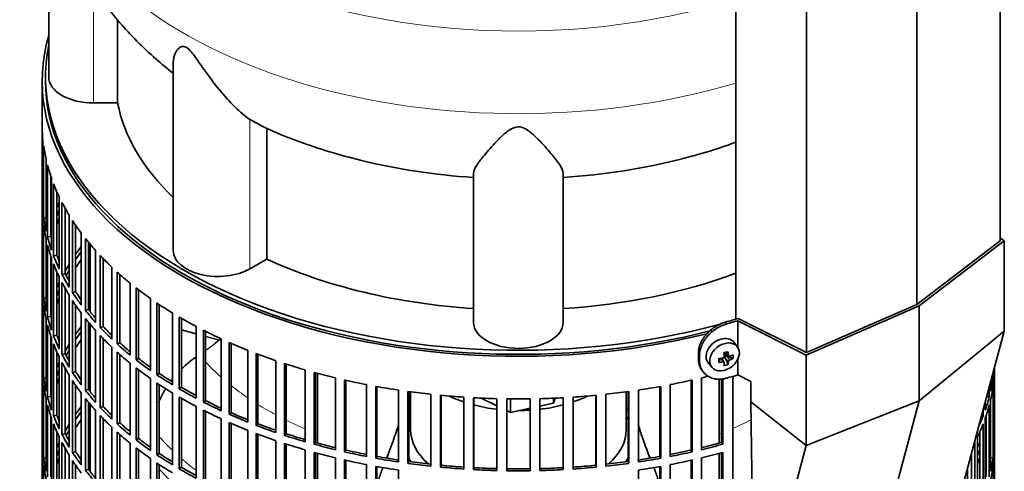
# Model space of a CAD drawing. Header units: millimetres. Extents: x 418 to 1310, y -1666 to 1543.
# Tile 6 of 26: x 1011 to 1307, y -1390 to -1254. Entities that reach past the tile are written whole.
import ezdxf

# ---------------------------------------------------------------- set-up
doc = ezdxf.new("R2010")
doc.units = ezdxf.units.MM
for name, color, linetype in [('M5X8_UNI7687', 7, 'Continuous'), ('MID_344-3', 7, 'Continuous'), ('VSI184-254_GIUNT', 7, 'Continuous'), ('VSI344-454_FILTR', 7, 'Continuous'), ('VSI344-454_SUPPO', 7, 'Continuous'), ('VSI344-454_TERMI', 7, 'Continuous'), ('VSI344_DIFFUSORE', 7, 'Continuous')]:
    doc.layers.add(name, color=color, linetype=linetype)

# ---------------------------------------------------------------- blocks, each defined once
blk = doc.blocks.new('SE4')
at = {"layer": 'M5X8_UNI7687', "color": 7, "linetype": 'Continuous', "lineweight": 35}
for p, q in [((1226.83, -1352.29), (1225.83, -1350.94)), ((1221.23, -1356.95), (1221.58, -1355.77)), ((1222.76, -1356.94), (1222.06, -1355.69)), ((1223.02, -1354), (1224.19, -1355)), ((1223.97, -1357.56), (1223.07, -1355.59)), ((1223.1, -1354.07), (1223.1, -1354.95)), ((1225.46, -1355.81), (1223.52, -1355.06)), ((1218.05, -1357.22), (1219.16, -1358.48))]:
    blk.add_line(p, q, dxfattribs=at)
at = {"layer": 'M5X8_UNI7687', "color": 4, "linetype": 'Continuous', "lineweight": 9}
for p, q in [((1222.34, -1356.8), (1221.75, -1355.75)), ((1224.08, -1356.74), (1223.07, -1355.59)), ((1223.15, -1353.97), (1224.08, -1354.76)), ((1223.52, -1355.06), (1224.53, -1356.21))]:
    blk.add_line(p, q, dxfattribs=at)
at = {"layer": 'M5X8_UNI7687', "color": 7, "linetype": 'Continuous', "lineweight": 35}
for centre, major_axis, ratio, start_param, end_param in [((1221.87, -1353.99), (3.89, 3.14), 0.739997, 0, 3.172175), ((1221.87, -1353.99), (3.89, 3.14), 0.739997, 6.252603, 6.283185), ((1219.25, -1350.88), (9.99, 0.43), 0.510658, -1.393505, -1.278945), ((1220.18, -1354.4), (8.97, 2.29), 0.035701, -1.293098, -1.143406), ((1219.39, -1350.71), (2.06, -9.79), 0.279258, 1.046834, 1.161394), ((1223.33, -1355.24), (0.391, 0.312), 0.744948, 1.56038, 2.087178), ((1223.52, -1355.47), (-0.449, 0.845), 0.482969, 0.934611, 1.452812), ((1223.52, -1355.47), (-0.837, 0.408), 0.40333, 4.914112, 5.432313), ((1219.11, -1350.79), (3.16, -9.49), 0.408248, 1.007206, 1.121766), ((1219.25, -1350.88), (9.99, 0.43), 0.510658, -1.036687, -0.922127), ((1217.4, -1352.65), (6.65, -6.44), 0.71261, 0.529363, 0.679055), ((1222.96, -1351.15), (-1.01, -9.2), 0.152739, -1.021742, -0.87205), ((1219.25, -1350.62), (9.99, -0.48), 0.639648, -1.340934, -1.226375), ((1219.39, -1350.71), (2.06, -9.79), 0.279258, 0.690017, 0.804576), ((1220.18, -1349.4), (7.61, -5.28), 0.901051, 5.557555, 5.707247), ((1219.11, -1350.79), (3.16, -9.49), 0.408248, 0.650389, 0.764948), ((1219.25, -1350.62), (9.99, -0.48), 0.639648, -0.984117, -0.869557)]:
    blk.add_ellipse(centre, major_axis=major_axis, ratio=ratio, start_param=start_param, end_param=end_param, dxfattribs=at)
blk.add_ellipse((1222.92, -1355.3), major_axis=(-3.84, -3.1), ratio=0.739997, dxfattribs=at)
for points in [[(1222.34, -1355.64), (1222.35, -1355.64), (1222.39, -1355.63), (1222.43, -1355.61), (1222.47, -1355.59), (1222.52, -1355.57), (1222.56, -1355.55), (1222.59, -1355.52), (1222.63, -1355.48), (1222.67, -1355.45), (1222.7, -1355.41), (1222.72, -1355.37), (1222.74, -1355.33), (1222.76, -1355.28), (1222.77, -1355.24), (1222.78, -1355.2), (1222.79, -1355.16), (1222.79, -1355.13), (1222.79, -1355.11)], [(1224.08, -1354.76), (1224.08, -1354.78), (1224.08, -1354.81), (1224.09, -1354.85), (1224.1, -1354.89), (1224.12, -1354.92), (1224.14, -1354.95), (1224.16, -1354.98), (1224.19, -1355.01), (1224.22, -1355.03), (1224.25, -1355.05), (1224.29, -1355.06), (1224.33, -1355.07), (1224.36, -1355.07), (1224.4, -1355.07), (1224.44, -1355.07), (1224.48, -1355.06), (1224.51, -1355.05), (1224.53, -1355.05)], [(1222.79, -1357.08), (1222.79, -1357.07), (1222.79, -1357.05), (1222.78, -1357.01), (1222.77, -1356.98), (1222.76, -1356.95), (1222.74, -1356.92), (1222.72, -1356.89), (1222.7, -1356.87), (1222.67, -1356.85), (1222.63, -1356.83), (1222.59, -1356.81), (1222.56, -1356.8), (1222.52, -1356.79), (1222.47, -1356.79), (1222.43, -1356.79), (1222.39, -1356.79), (1222.35, -1356.8), (1222.34, -1356.8)], [(1224.53, -1356.21), (1224.51, -1356.21), (1224.48, -1356.23), (1224.44, -1356.25), (1224.4, -1356.27), (1224.36, -1356.3), (1224.33, -1356.32), (1224.29, -1356.36), (1224.25, -1356.39), (1224.22, -1356.43), (1224.19, -1356.47), (1224.16, -1356.51), (1224.14, -1356.54), (1224.12, -1356.58), (1224.1, -1356.62), (1224.09, -1356.66), (1224.08, -1356.7), (1224.08, -1356.72), (1224.08, -1356.74)]]:
    blk.add_open_spline(points, degree=3, dxfattribs=at)
at = {"layer": 'MID_344-3', "color": 7, "linetype": 'Continuous', "lineweight": 35}
for p, q in [((1305.93, -1320.33), (1305.93, -780.77)), ((1280.86, -1339.53), (1280.86, -799.73)), ((1226.32, -804.05), (1226.32, -1343.92)), ((1247.61, -1354), (1247.61, -814.2))]:
    blk.add_line(p, q, dxfattribs=at)
at = {"layer": 'VSI184-254_GIUNT', "color": 7, "linetype": 'Continuous', "lineweight": 35}
for p, q in [((1128.3, -1365.81), (1128.3, -1377.17)), ((1193.3, -1377.17), (1193.3, -1365.81))]:
    blk.add_line(p, q, dxfattribs=at)
for centre, major_axis, start_param, end_param in [((1160.8, -1352.68), (-32.5, 0), 0.875493, 1.038932), ((1160.8, -1352.68), (-32.5, 0), -4.180525, -4.017085), ((1160.8, -1352.68), (-32.5, 0), 1.14425, 1.369498), ((1160.8, -1352.68), (-32.5, 0), 1.772095, 1.997343), ((1160.8, -1380), (34.5, 0), -3.483762, -3.431632), ((1160.8, -1352.68), (-32.5, 0), 1.577864, 1.67924), ((1160.8, -1380), (34.5, 0), 0.29004, 0.342169), ((1160.8, -1377.17), (-32.5, 0), 0, 0.584062), ((1160.8, -1377.17), (-32.5, 0), 2.557531, 3.141593), ((1160.8, -1380), (34.5, 0), 3.431632, 3.493649), ((1160.8, -1380), (34.5, 0), -0.352057, -0.29004)]:
    blk.add_ellipse(centre, major_axis=major_axis, ratio=0.57735, start_param=start_param, end_param=end_param, dxfattribs=at)
at = {"layer": 'VSI344-454_FILTR', "color": 7, "linetype": 'Continuous', "lineweight": 35}
for p, q in [((1017.3, -1272.25), (1017.3, -1512.3)), ((1017.31, -1307.61), (1017.31, -1285.97)), ((1017.55, -1311.67), (1017.55, -1290.03)), ((1017.76, -1313.39), (1017.76, -1291.75)), ((1018.5, -1317.43), (1018.5, -1295.79)), ((1018.91, -1319.13), (1018.91, -1297.5)), ((1019.9, -1319.03), (1019.9, -1300.8)), ((1020.13, -1323.13), (1020.13, -1301.5)), ((1020.75, -1324.82), (1020.75, -1303.18)), ((1017.55, -1307.61), (1017.31, -1307.61)), ((1021.72, -1324.68), (1021.72, -1305.53)), ((1022.45, -1328.76), (1022.45, -1307.12)), ((1017.31, -1331.7), (1017.31, -1310.06)), ((1023.28, -1330.41), (1023.28, -1308.78)), ((1024.23, -1330.23), (1024.23, -1310.55)), ((1017.55, -1335.76), (1017.55, -1314.12)), ((1018.5, -1313.34), (1017.76, -1313.39)), ((1025.45, -1334.28), (1025.45, -1312.64)), ((1026.47, -1335.89), (1026.47, -1314.26)), ((1017.76, -1337.47), (1017.76, -1315.84)), ((1027.4, -1335.68), (1027.4, -1315.64)), ((1018.5, -1341.51), (1018.5, -1319.88)), ((1019.9, -1319.03), (1018.91, -1319.13)), ((1029.11, -1339.66), (1029.11, -1318.02)), ((1030.32, -1341.23), (1030.32, -1319.6)), ((1018.91, -1343.22), (1018.91, -1321.58)), ((1031.22, -1340.98), (1031.22, -1320.71)), ((1019.9, -1343.12), (1019.9, -1324.89)), ((1020.13, -1347.22), (1020.13, -1325.58)), ((1021.72, -1324.68), (1020.75, -1324.82)), ((1033.4, -1344.88), (1033.4, -1323.25)), ((1034.8, -1346.4), (1034.8, -1324.77)), ((1035.67, -1346.12), (1035.67, -1325.67)), ((1020.75, -1348.9), (1020.75, -1327.27)), ((1038.32, -1349.92), (1038.32, -1328.28)), ((1017.55, -1331.69), (1017.31, -1331.7)), ((1021.72, -1348.76), (1021.72, -1329.61)), ((1022.45, -1352.84), (1022.45, -1331.21)), ((1024.23, -1330.23), (1023.28, -1330.41)), ((1039.9, -1351.38), (1039.9, -1329.74)), ((1040.73, -1351.06), (1040.73, -1330.48)), ((1017.31, -1355.78), (1017.31, -1334.15)), ((1023.28, -1354.5), (1023.28, -1332.86)), ((1024.23, -1354.32), (1024.23, -1334.63)), ((1043.84, -1354.75), (1043.84, -1333.11)), ((1045.59, -1356.14), (1045.59, -1334.5)), ((1018.5, -1337.43), (1017.76, -1337.47)), ((1025.45, -1358.36), (1025.45, -1336.73)), ((1027.4, -1335.68), (1026.47, -1335.89)), ((1046.38, -1355.79), (1046.38, -1335.11)), ((1049.92, -1359.34), (1049.92, -1337.71)), ((1017.55, -1359.84), (1017.55, -1338.21)), ((1017.76, -1361.56), (1017.76, -1339.92)), ((1026.47, -1359.98), (1026.47, -1338.34)), ((1027.4, -1359.76), (1027.4, -1339.73)), ((1051.84, -1360.66), (1051.84, -1339.02)), ((1052.58, -1360.28), (1052.58, -1339.52)), ((1019.9, -1343.12), (1018.91, -1343.22)), ((1029.11, -1363.75), (1029.11, -1342.11)), ((1031.22, -1340.98), (1030.32, -1341.23)), ((1030.32, -1365.32), (1030.32, -1343.68)), ((1056.54, -1363.68), (1056.54, -1342.04)), ((1058.62, -1364.92), (1058.62, -1343.28)), ((1059.31, -1364.5), (1059.31, -1343.69)), ((1018.5, -1365.6), (1018.5, -1343.96)), ((1018.91, -1367.31), (1018.91, -1345.67)), ((1031.22, -1365.07), (1031.22, -1344.79)), ((1035.67, -1346.12), (1034.8, -1346.4)), ((1063.68, -1367.74), (1063.68, -1346.1)), ((1019.9, -1367.21), (1019.9, -1348.98)), ((1020.13, -1371.31), (1020.13, -1349.67)), ((1021.72, -1348.76), (1020.75, -1348.9)), ((1033.4, -1368.97), (1033.4, -1347.33)), ((1034.8, -1370.49), (1034.8, -1348.85)), ((1035.67, -1370.2), (1035.67, -1349.76)), ((1065.89, -1368.89), (1065.89, -1347.26)), ((1066.54, -1368.45), (1066.54, -1347.58)), ((1071.28, -1371.5), (1071.28, -1349.87)), ((1217.57, -1348.34), (1217.57, -1348.34)), ((1020.75, -1372.99), (1020.75, -1351.35)), ((1038.32, -1374.01), (1038.32, -1352.37)), ((1040.73, -1351.06), (1039.9, -1351.38)), ((1073.63, -1372.56), (1073.63, -1350.93)), ((1074.22, -1372.1), (1074.22, -1351.18)), ((1017.55, -1355.78), (1017.31, -1355.78)), ((1021.72, -1372.85), (1021.72, -1353.7)), ((1022.45, -1376.93), (1022.45, -1355.29)), ((1024.23, -1354.32), (1023.28, -1354.5)), ((1039.9, -1375.47), (1039.9, -1353.83)), ((1040.73, -1375.15), (1040.73, -1354.57)), ((1046.38, -1355.79), (1045.59, -1356.14)), ((1079.32, -1374.95), (1079.32, -1353.31)), ((1081.8, -1375.91), (1081.8, -1354.28)), ((1082.33, -1375.42), (1082.33, -1354.48)), ((1017.31, -1379.87), (1017.31, -1358.23)), ((1023.28, -1378.59), (1023.28, -1356.95)), ((1024.23, -1378.41), (1024.23, -1358.72)), ((1043.84, -1378.84), (1043.84, -1357.2)), ((1045.59, -1380.23), (1045.59, -1358.59)), ((1087.76, -1378.07), (1087.76, -1356.43)), ((1090.34, -1378.93), (1090.34, -1357.29)), ((1090.81, -1378.42), (1090.81, -1357.44)), ((1304.29, -1379.87), (1304.29, -1358.49)), ((1304.3, -1504.95), (1304.3, -1358.46)), ((1018.5, -1361.52), (1017.76, -1361.56)), ((1025.45, -1382.45), (1025.45, -1360.81)), ((1027.4, -1359.76), (1026.47, -1359.98)), ((1046.38, -1379.87), (1046.38, -1359.2)), ((1052.58, -1360.28), (1051.84, -1360.66)), ((1096.56, -1380.83), (1096.56, -1359.2)), ((1099.24, -1381.59), (1099.24, -1359.95)), ((1099.64, -1381.06), (1099.64, -1360.06)), ((1105.66, -1383.24), (1105.66, -1361.6)), ((1215.94, -1383.24), (1215.94, -1361.6)), ((1303.47, -1361.54), (1303.84, -1361.56)), ((1303.84, -1361.56), (1303.84, -1360.18)), ((1304.05, -1359.84), (1304.05, -1359.4)), ((1017.55, -1383.93), (1017.55, -1362.29)), ((1017.76, -1385.65), (1017.76, -1364.01)), ((1026.47, -1384.07), (1026.47, -1362.43)), ((1027.4, -1383.85), (1027.4, -1363.82)), ((1049.92, -1383.43), (1049.92, -1361.79)), ((1051.84, -1384.75), (1051.84, -1363.11)), ((1052.58, -1384.36), (1052.58, -1363.61)), ((1059.31, -1364.5), (1058.62, -1364.92)), ((1108.43, -1383.89), (1108.43, -1362.25)), ((1108.77, -1383.34), (1108.77, -1362.33)), ((1115.04, -1385.27), (1115.04, -1363.64)), ((1117.88, -1385.81), (1117.88, -1364.17)), ((1118.15, -1385.25), (1118.15, -1364.22)), ((1203.45, -1385.25), (1203.45, -1364.22)), ((1203.72, -1385.81), (1203.72, -1364.17)), ((1206.56, -1385.27), (1206.56, -1363.64)), ((1212.83, -1383.34), (1212.83, -1362.33)), ((1213.17, -1383.89), (1213.17, -1362.25)), ((1221.96, -1381.06), (1221.96, -1361.83)), ((1222.36, -1381.59), (1222.36, -1361.79)), ((1225.39, -1583.84), (1225.39, -1362.57)), ((1302.69, -1367.31), (1302.69, -1364.47)), ((1303.1, -1365.6), (1303.1, -1362.92)), ((1303.84, -1385.65), (1303.84, -1364.01)), ((1304.05, -1383.93), (1304.05, -1362.29)), ((1019.9, -1367.21), (1018.91, -1367.31)), ((1029.11, -1387.83), (1029.11, -1366.2)), ((1031.22, -1365.07), (1030.32, -1365.32)), ((1056.54, -1387.77), (1056.54, -1366.13)), ((1058.62, -1389.01), (1058.62, -1367.37)), ((1124.64, -1386.93), (1124.64, -1365.29)), ((1127.53, -1387.34), (1127.53, -1365.71)), ((1127.74, -1386.78), (1127.74, -1365.73)), ((1134.41, -1388.19), (1134.41, -1366.55)), ((1137.35, -1388.49), (1137.35, -1366.85)), ((1137.49, -1387.91), (1137.49, -1366.86)), ((1144.32, -1389.05), (1144.32, -1367.41)), ((1147.28, -1389.23), (1147.28, -1367.59)), ((1147.35, -1388.66), (1147.35, -1367.6)), ((1174.25, -1388.66), (1174.25, -1367.6)), ((1174.32, -1389.23), (1174.32, -1367.59)), ((1177.28, -1389.05), (1177.28, -1367.41)), ((1184.11, -1387.91), (1184.11, -1366.86)), ((1184.25, -1388.49), (1184.25, -1366.85)), ((1187.19, -1388.19), (1187.19, -1366.55)), ((1193.86, -1386.78), (1193.86, -1365.73)), ((1194.07, -1387.34), (1194.07, -1365.71)), ((1196.96, -1386.93), (1196.96, -1365.29)), ((1301.95, -1367.23), (1302.69, -1367.31)), ((1018.5, -1389.69), (1018.5, -1368.05)), ((1018.91, -1391.39), (1018.91, -1369.76)), ((1030.32, -1389.41), (1030.32, -1367.77)), ((1031.22, -1389.15), (1031.22, -1368.88)), ((1035.67, -1370.2), (1034.8, -1370.49)), ((1059.31, -1388.59), (1059.31, -1367.77)), ((1063.68, -1391.83), (1063.68, -1370.19)), ((1066.54, -1368.45), (1065.89, -1368.89)), ((1154.3, -1389.51), (1154.3, -1367.88)), ((1157.28, -1389.57), (1157.28, -1367.94)), ((1164.32, -1389.57), (1164.32, -1367.94)), ((1167.3, -1389.51), (1167.3, -1367.88)), ((1301.47, -1371.31), (1301.47, -1369.03)), ((1302.69, -1391.39), (1302.69, -1369.76)), ((1303.1, -1389.69), (1303.1, -1368.05)), ((1019.9, -1391.29), (1019.9, -1373.06)), ((1021.72, -1372.85), (1020.75, -1372.99)), ((1033.4, -1393.06), (1033.4, -1371.42)), ((1034.8, -1394.58), (1034.8, -1372.94)), ((1065.89, -1392.98), (1065.89, -1371.34)), ((1066.54, -1392.54), (1066.54, -1371.67)), ((1074.22, -1372.1), (1073.63, -1372.56)), ((1300.42, -1372.93), (1300.85, -1372.99)), ((1300.85, -1372.99), (1300.85, -1371.35)), ((1301.7, -1391.29), (1301.7, -1373.06)), ((1020.13, -1395.39), (1020.13, -1373.76)), ((1020.75, -1397.08), (1020.75, -1375.44)), ((1035.67, -1394.29), (1035.67, -1373.84)), ((1038.32, -1398.09), (1038.32, -1376.46)), ((1040.73, -1375.15), (1039.9, -1375.47)), ((1071.28, -1395.59), (1071.28, -1373.95)), ((1073.63, -1396.65), (1073.63, -1375.01)), ((1074.22, -1396.18), (1074.22, -1375.27)), ((1082.33, -1375.42), (1081.8, -1375.91)), ((1300.85, -1397.08), (1300.85, -1375.44)), ((1301.47, -1395.39), (1301.47, -1373.75)), ((1021.72, -1396.94), (1021.72, -1377.79)), ((1022.45, -1401.02), (1022.45, -1379.38)), ((1024.23, -1378.41), (1023.28, -1378.59)), ((1039.9, -1399.55), (1039.9, -1377.92)), ((1040.73, -1399.23), (1040.73, -1378.66)), ((1079.32, -1399.04), (1079.32, -1377.4)), ((1081.8, -1400), (1081.8, -1378.36)), ((1082.33, -1399.51), (1082.33, -1378.56)), ((1090.81, -1378.42), (1090.34, -1378.93)), ((1299.14, -1401.02), (1299.14, -1379.38)), ((1299.88, -1396.94), (1299.88, -1377.79)), ((1017.55, -1379.87), (1017.31, -1379.87)), ((1017.31, -1403.96), (1017.31, -1382.32)), ((1023.28, -1402.67), (1023.28, -1381.04)), ((1043.84, -1402.92), (1043.84, -1381.28)), ((1046.38, -1379.87), (1045.59, -1380.23)), ((1087.76, -1402.15), (1087.76, -1380.52)), ((1090.34, -1403.01), (1090.34, -1381.38)), ((1090.81, -1402.5), (1090.81, -1381.53)), ((1099.64, -1381.06), (1099.24, -1381.59)), ((1221.96, -1381.06), (1222.36, -1381.59)), ((1298.32, -1402.67), (1298.32, -1381.04)), ((1304.05, -1379.87), (1304.29, -1379.87)), ((1304.29, -1403.96), (1304.29, -1382.32)), ((1024.23, -1402.49), (1024.23, -1382.81)), ((1025.45, -1406.54), (1025.45, -1384.9)), ((1027.4, -1383.85), (1026.47, -1384.07)), ((1045.59, -1404.32), (1045.59, -1382.68)), ((1046.38, -1403.96), (1046.38, -1383.29)), ((1052.58, -1384.36), (1051.84, -1384.75)), ((1096.56, -1404.92), (1096.56, -1383.28)), ((1099.24, -1405.68), (1099.24, -1384.04)), ((1099.64, -1405.15), (1099.64, -1384.15)), ((1108.77, -1383.34), (1108.43, -1383.89)), ((1118.15, -1385.25), (1117.88, -1385.81)), ((1203.45, -1385.25), (1203.72, -1385.81)), ((1212.83, -1383.34), (1213.17, -1383.89)), ((1221.96, -1405.15), (1221.96, -1384.15)), ((1222.36, -1405.68), (1222.36, -1384.04)), ((1297.37, -1402.49), (1297.37, -1384.32)), ((1017.55, -1408.02), (1017.55, -1386.38)), ((1018.5, -1385.6), (1017.76, -1385.65)), ((1017.76, -1409.73), (1017.76, -1388.1)), ((1026.47, -1408.15), (1026.47, -1386.52)), ((1027.4, -1407.94), (1027.4, -1387.9)), ((1049.92, -1407.52), (1049.92, -1385.88)), ((1051.84, -1408.83), (1051.84, -1387.2)), ((1052.58, -1408.45), (1052.58, -1387.69)), ((1105.66, -1407.33), (1105.66, -1385.69)), ((1108.43, -1407.97), (1108.43, -1386.33)), ((1108.77, -1407.43), (1108.77, -1386.41)), ((1115.04, -1409.36), (1115.04, -1387.72)), ((1117.88, -1409.89), (1117.88, -1388.26)), ((1118.15, -1409.34), (1118.15, -1388.31)), ((1127.74, -1386.78), (1127.53, -1387.34)), ((1137.49, -1387.91), (1137.35, -1388.49)), ((1184.11, -1387.91), (1184.25, -1388.49)), ((1193.86, -1386.78), (1194.07, -1387.34)), ((1203.45, -1409.34), (1203.45, -1388.31)), ((1203.72, -1409.89), (1203.72, -1388.26)), ((1206.56, -1409.36), (1206.56, -1387.72)), ((1212.83, -1407.43), (1212.83, -1386.41)), ((1213.17, -1407.97), (1213.17, -1386.33)), ((1215.94, -1407.33), (1215.94, -1385.69)), ((1303.1, -1385.6), (1303.84, -1385.65)), ((1303.84, -1409.74), (1303.84, -1388.1)), ((1304.05, -1408.02), (1304.05, -1386.38)), ((1031.22, -1389.15), (1030.32, -1389.41)), ((1059.31, -1388.59), (1058.62, -1389.01)), ((1124.64, -1411.01), (1124.64, -1389.38)), ((1147.35, -1388.66), (1147.28, -1389.23)), ((1174.25, -1388.66), (1174.32, -1389.23)), ((1196.96, -1411.01), (1196.96, -1389.38)), ((1296.15, -1406.54), (1296.15, -1388.88))]:
    blk.add_line(p, q, dxfattribs=at)
for centre, radius, start, end in [((1160.8, -1119.46), 248.5, 269.189, 270.811), ((1160.8, -1142.26), 246.77, 269.1833, 270.8167), ((1160.8, -1141.1), 248.5, 269.189, 270.811)]:
    blk.add_arc(centre, radius, start, end, dxfattribs=at)
for centre, major_axis, start_param, end_param in [((1160.8, -1272.25), (143.5, 0), 2.974441, 5.123237), ((1160.8, -1272.25), (142.5, 0), 3.141593, 5.133526), ((1160.8, -1285.11), (-143.5, 0), 0.010392, 0.059421), ((1160.8, -1285.11), (-143.5, 0), 0.080205, 0.129234), ((1160.8, -1285.11), (-143.5, 0), 0.150018, 0.199048), ((1160.8, -1285.11), (-143.5, 0), 0.219831, 0.268861), ((1160.8, -1306.75), (-143.5, 0), 0.010392, 0.059421), ((1160.8, -1309.2), (-143.5, 0), 0.010392, 0.059421), ((1160.8, -1330.84), (-143.5, 0), -0.268861, -0.248955), ((1160.8, -1330.84), (-142.5, 0), -0.242088, -0.219659), ((1160.8, -1285.11), (-143.5, 0), 0.289645, 0.338674), ((1160.8, -1306.75), (-143.5, 0), 0.080205, 0.129234), ((1160.8, -1333.29), (-142.5, 0), -0.242088, -0.219659), ((1160.8, -1285.11), (-143.5, 0), 0.359458, 0.408487), ((1160.8, -1309.2), (-143.5, 0), 0.080205, 0.129234), ((1160.8, -1330.84), (-143.5, 0), -0.199048, -0.190533), ((1160.8, -1306.75), (-143.5, 0), 0.150018, 0.199048), ((1160.8, -1330.84), (-142.5, 0), -0.160582, -0.149846), ((1160.8, -1306.75), (-142.5, 0), 0.149846, 0.160582), ((1160.8, -1285.11), (-143.5, 0), 0.429271, 0.4783), ((1160.8, -1309.2), (-143.5, 0), 0.150018, 0.199048), ((1160.8, -1354.92), (-143.5, 0), -0.408487, -0.377404), ((1160.8, -1306.75), (-143.5, 0), 0.219831, 0.268861), ((1160.8, -1306.75), (-142.5, 0), 0.219659, 0.242088), ((1160.8, -1354.92), (-142.5, 0), -0.391958, -0.359286), ((1160.8, -1357.37), (-142.5, 0), -0.391958, -0.359286), ((1160.8, -1285.11), (-143.5, 0), 0.499084, 0.548113), ((1160.8, -1309.2), (-143.5, 0), 0.219831, 0.268861), ((1160.8, -1354.92), (-143.5, 0), -0.338674, -0.312019), ((1160.8, -1330.84), (-143.5, 0), 0.010392, 0.059421), ((1160.8, -1306.75), (-143.5, 0), 0.289645, 0.338674), ((1160.8, -1306.75), (-142.5, 0), 0.289473, 0.318152), ((1160.8, -1354.92), (-142.5, 0), -0.318152, -0.297119), ((1160.8, -1285.11), (-143.5, 0), 0.568897, 0.617927), ((1160.8, -1333.29), (-143.5, 0), 0.010392, 0.059421), ((1160.8, -1354.92), (-143.5, 0), -0.268861, -0.248955), ((1160.8, -1309.2), (-143.5, 0), 0.289645, 0.338674), ((1160.8, -1285.11), (-143.5, 0), 0.63871, 0.68774), ((1160.8, -1330.84), (-143.5, 0), 0.080205, 0.129234), ((1160.8, -1354.92), (-142.5, 0), -0.242088, -0.219659), ((1160.8, -1357.37), (-142.5, 0), -0.242088, -0.219659), ((1160.8, -1306.75), (-143.5, 0), 0.359458, 0.408487), ((1160.8, -1306.75), (-142.5, 0), 0.359286, 0.391958), ((1160.8, -1333.29), (-143.5, 0), 0.080205, 0.129234), ((1160.8, -1354.92), (-143.5, 0), -0.199048, -0.190533), ((1160.8, -1309.2), (-143.5, 0), 0.359458, 0.408487), ((1160.8, -1285.11), (-143.5, 0), 0.708524, 0.757553), ((1160.8, -1330.84), (-143.5, 0), 0.150018, 0.199048), ((1160.8, -1354.92), (-142.5, 0), -0.160582, -0.149846), ((1160.8, -1330.84), (-142.5, 0), 0.149846, 0.160582), ((1160.8, -1306.75), (-143.5, 0), 0.429271, 0.4783), ((1160.8, -1309.2), (-143.5, 0), 0.429271, 0.4783), ((1160.8, -1306.75), (-142.5, 0), 0.429099, 0.464583), ((1160.8, -1285.11), (-143.5, 0), 0.778337, 0.827366), ((1160.8, -1333.29), (-143.5, 0), 0.150018, 0.199048), ((1160.8, -1379.01), (-143.5, 0), -0.408487, -0.377404), ((1160.8, -1306.75), (-143.5, 0), 0.499084, 0.548113), ((1160.8, -1306.75), (-142.5, 0), 0.498912, 0.536508), ((1160.8, -1330.84), (-143.5, 0), 0.219831, 0.268861), ((1160.8, -1330.84), (-142.5, 0), 0.219659, 0.242088), ((1160.8, -1379.01), (-142.5, 0), -0.391958, -0.359286), ((1160.8, -1309.2), (-143.5, 0), 0.499084, 0.548113), ((1160.8, -1285.11), (-143.5, 0), 0.84815, 0.897179), ((1160.8, -1333.29), (-143.5, 0), 0.219831, 0.268861), ((1160.8, -1379.01), (-143.5, 0), -0.338674, -0.312019), ((1160.8, -1381.46), (-142.5, 0), -0.391958, -0.359286), ((1160.8, -1306.75), (-143.5, 0), 0.568897, 0.617927), ((1160.8, -1306.75), (-142.5, 0), 0.568725, 0.607984), ((1160.8, -1285.11), (-143.5, 0), 0.917963, 0.966992), ((1160.8, -1354.92), (-143.5, 0), 0.010392, 0.059421), ((1160.8, -1330.84), (-143.5, 0), 0.289645, 0.338674), ((1160.8, -1330.84), (-142.5, 0), 0.289473, 0.318152), ((1160.8, -1379.01), (-142.5, 0), -0.318152, -0.297119), ((1160.8, -1309.2), (-143.5, 0), 0.568897, 0.617927), ((1160.8, -1306.75), (-142.5, 0), 0.638538, 0.679153), ((1160.8, -1285.11), (-143.5, 0), 0.987776, 1.036806), ((1160.8, -1357.37), (-143.5, 0), 0.010392, 0.059421), ((1160.8, -1379.01), (-143.5, 0), -0.268861, -0.248955), ((1160.8, -1333.29), (-143.5, 0), 0.289645, 0.338674), ((1160.8, -1306.75), (-143.5, 0), 0.63871, 0.68774), ((1160.8, -1309.2), (-143.5, 0), 0.63871, 0.68774), ((1160.8, -1285.11), (-143.5, 0), 1.057589, 1.106619), ((1160.8, -1357.37), (143.5, 0), 6.223771, 6.269479), ((1160.8, -1354.92), (-143.5, 0), 0.080205, 0.129234), ((1160.8, -1379.01), (-142.5, 0), -0.242088, -0.219659), ((1160.8, -1381.46), (-142.5, 0), -0.242088, -0.219659), ((1160.8, -1330.84), (-143.5, 0), 0.359458, 0.408487), ((1160.8, -1330.84), (-142.5, 0), 0.359286, 0.391958), ((1160.8, -1306.75), (-143.5, 0), 0.708524, 0.757553), ((1160.8, -1306.75), (-142.5, 0), 0.708352, 0.750104), ((1160.8, -1285.11), (-143.5, 0), 1.127403, 1.176432), ((1160.8, -1285.11), (143.5, 0), -1.176432, -1.161145), ((1160.8, -1354.92), (143.5, 0), -0.129227, -0.080212), ((1160.8, -1354.92), (143.5, 0), -0.059414, -0.051136), ((1160.8, -1357.37), (-143.5, 0), 0.080205, 0.129234), ((1160.8, -1379.01), (-143.5, 0), -0.199048, -0.190533), ((1160.8, -1333.29), (-143.5, 0), 0.359458, 0.408487), ((1160.8, -1309.2), (-143.5, 0), 0.708524, 0.757553), ((1160.8, -1306.75), (-142.5, 0), 0.778165, 0.820895), ((1160.8, -1285.11), (-143.5, 0), 1.197216, 1.246245), ((1160.8, -1285.11), (-143.5, 0), 1.267029, 1.316058), ((1160.8, -1285.11), (143.5, 0), -1.316058, -1.267029), ((1160.8, -1285.11), (143.5, 0), -1.246245, -1.197216), ((1160.8, -1357.37), (143.5, 0), -0.129227, -0.080212), ((1160.8, -1354.92), (-143.5, 0), 0.150018, 0.199048), ((1160.8, -1379.01), (-142.5, 0), -0.160582, -0.149846), ((1160.8, -1354.92), (-142.5, 0), 0.149846, 0.160582), ((1160.8, -1330.84), (-143.5, 0), 0.429271, 0.4783), ((1160.8, -1330.84), (-142.5, 0), 0.429099, 0.464583), ((1160.8, -1306.75), (-143.5, 0), 0.778337, 0.827366), ((1160.8, -1309.2), (-143.5, 0), 0.778337, 0.827366), ((1160.8, -1285.11), (-143.5, 0), 1.336842, 1.385871), ((1160.8, -1285.11), (-143.5, 0), 1.406655, 1.455685), ((1160.8, -1285.11), (-143.5, 0), 1.476469, 1.525498), ((1160.8, -1285.11), (143.5, 0), 4.757688, 4.806717), ((1160.8, -1285.11), (143.5, 0), -1.455685, -1.406655), ((1160.8, -1285.11), (143.5, 0), -1.385871, -1.336842), ((1160.8, -1354.92), (143.5, 0), -0.199041, -0.150025), ((1160.8, -1357.37), (-143.5, 0), 0.150018, 0.199048), ((1160.8, -1403.1), (-143.5, 0), -0.408487, -0.377404), ((1160.8, -1333.29), (-143.5, 0), 0.429271, 0.4783), ((1160.8, -1330.84), (-143.5, 0), 0.499084, 0.548113), ((1160.8, -1330.84), (-142.5, 0), 0.498912, 0.536508), ((1160.8, -1306.75), (-143.5, 0), 0.84815, 0.897179), ((1160.8, -1306.75), (-142.5, 0), 0.847978, 0.891566), ((1160.8, -1451.27), (-143.5, 0), -1.342333, -1.336842), ((1160.8, -1451.27), (143.5, 0), 1.336842, 1.342333), ((1160.8, -1357.37), (143.5, 0), -0.199041, -0.150025), ((1160.8, -1354.92), (-143.5, 0), 0.219831, 0.268861), ((1160.8, -1354.92), (-142.5, 0), 0.219659, 0.242088), ((1160.8, -1403.1), (-142.5, 0), -0.391958, -0.359286), ((1160.8, -1333.29), (-143.5, 0), 0.499084, 0.548113), ((1160.8, -1309.2), (-143.5, 0), 0.84815, 0.897179), ((1160.8, -1306.75), (-143.5, 0), 0.917963, 0.966992), ((1160.8, -1306.75), (-142.5, 0), 0.917791, 0.962144), ((1160.8, -1451.27), (-142.5, 0), -1.340701, -1.33667), ((1160.8, -1451.27), (142.5, 0), 1.33667, 1.340701), ((1160.8, -1354.92), (143.5, 0), -0.255831, -0.219838), ((1160.8, -1357.37), (-143.5, 0), 0.219831, 0.268861), ((1160.8, -1403.1), (-143.5, 0), -0.338674, -0.312019), ((1160.8, -1405.55), (-142.5, 0), -0.391958, -0.359286), ((1160.8, -1330.84), (-143.5, 0), 0.568897, 0.617927), ((1160.8, -1330.84), (-142.5, 0), 0.568725, 0.607984), ((1160.8, -1309.2), (-143.5, 0), 0.917963, 0.966992), ((1160.8, -1306.75), (-143.5, 0), 0.987776, 1.036806), ((1160.8, -1306.75), (-142.5, 0), 0.987604, 1.032651), ((1160.8, -1453.72), (-142.5, 0), -1.339301, -1.33667), ((1160.8, -1453.72), (142.5, 0), 1.33667, 1.339301), ((1160.8, -1357.37), (143.5, 0), -0.268854, -0.219838), ((1160.8, -1354.92), (-143.5, 0), 0.289645, 0.338674), ((1160.8, -1354.92), (-142.5, 0), 0.289473, 0.318152), ((1160.8, -1403.1), (-142.5, 0), -0.318152, -0.297119), ((1160.8, -1333.29), (-143.5, 0), 0.568897, 0.617927), ((1160.8, -1309.2), (-143.5, 0), 0.987776, 1.036806), ((1160.8, -1306.75), (-143.5, 0), 1.057589, 1.106619), ((1160.8, -1306.75), (-142.5, 0), 1.057417, 1.103102), ((1160.8, -1379.01), (-143.5, 0), 0.010392, 0.059421), ((1160.8, -1381.46), (-143.5, 0), 0.010392, 0.059421), ((1160.8, -1403.1), (-143.5, 0), -0.268861, -0.248955), ((1160.8, -1357.37), (-143.5, 0), 0.289645, 0.338674), ((1160.8, -1330.84), (-143.5, 0), 0.63871, 0.68774), ((1160.8, -1330.84), (-142.5, 0), 0.638538, 0.679153), ((1160.8, -1309.2), (-143.5, 0), 1.057589, 1.106619), ((1160.8, -1306.75), (-143.5, 0), 1.127403, 1.176432), ((1160.8, -1306.75), (-142.5, 0), 1.127231, 1.17351), ((1160.8, -1306.75), (142.5, 0), -1.17351, -1.127231), ((1160.8, -1306.75), (143.5, 0), -1.176432, -1.127403), ((1160.8, -1357.37), (143.5, 0), -0.292688, -0.289652), ((1160.8, -1403.1), (143.5, 0), 0.248961, 0.268854), ((1160.8, -1379.01), (143.5, 0), 6.223771, 6.272786), ((1160.8, -1381.46), (143.5, 0), 6.223771, 6.272786), ((1160.8, -1403.1), (-142.5, 0), -0.242088, -0.219659), ((1160.8, -1354.92), (-143.5, 0), 0.359458, 0.408487), ((1160.8, -1354.92), (-142.5, 0), 0.359286, 0.391958), ((1160.8, -1333.29), (-143.5, 0), 0.63871, 0.68774), ((1160.8, -1330.84), (-143.5, 0), 0.708524, 0.757553), ((1160.8, -1330.84), (-142.5, 0), 0.708352, 0.750104), ((1160.8, -1309.2), (-143.5, 0), 1.127403, 1.176432), ((1160.8, -1306.75), (-143.5, 0), 1.197216, 1.246245), ((1160.8, -1306.75), (-142.5, 0), 1.197044, 1.243883), ((1160.8, -1306.75), (-142.5, 0), 1.266857, 1.31623), ((1160.8, -1306.75), (142.5, 0), -1.31623, -1.266857), ((1160.8, -1306.75), (142.5, 0), -1.243883, -1.197044), ((1160.8, -1306.75), (143.5, 0), -1.246245, -1.197216), ((1160.8, -1309.2), (143.5, 0), -1.176432, -1.127403), ((1160.8, -1403.1), (142.5, 0), 0.219666, 0.24208), ((1160.8, -1379.01), (-143.5, 0), 0.080205, 0.129234), ((1160.8, -1381.46), (-143.5, 0), 0.080205, 0.129234), ((1160.8, -1403.1), (-143.5, 0), -0.199048, -0.190533), ((1160.8, -1405.55), (-142.5, 0), -0.242088, -0.219659), ((1160.8, -1357.37), (-143.5, 0), 0.359458, 0.408487), ((1160.8, -1333.29), (-143.5, 0), 0.708524, 0.757553), ((1160.8, -1309.2), (-143.5, 0), 1.197216, 1.246245), ((1160.8, -1306.75), (-143.5, 0), 1.267029, 1.316058), ((1160.8, -1309.2), (-143.5, 0), 1.267029, 1.316058), ((1160.8, -1306.75), (-143.5, 0), 1.336842, 1.385871), ((1160.8, -1306.75), (-142.5, 0), 1.33667, 1.386044), ((1160.8, -1306.75), (-142.5, 0), 1.406483, 1.455857), ((1160.8, -1306.75), (142.5, 0), -1.455857, -1.406483), ((1160.8, -1306.75), (142.5, 0), -1.386044, -1.33667), ((1160.8, -1306.75), (143.5, 0), -1.385871, -1.336842), ((1160.8, -1306.75), (143.5, 0), -1.316058, -1.267029), ((1160.8, -1309.2), (143.5, 0), -1.316058, -1.267029), ((1160.8, -1309.2), (143.5, 0), -1.246245, -1.197216), ((1160.8, -1405.55), (142.5, 0), 0.219666, 0.24208), ((1160.8, -1403.1), (143.5, 0), 0.190538, 0.199041), ((1160.8, -1379.01), (143.5, 0), -0.129227, -0.080212), ((1160.8, -1381.46), (143.5, 0), -0.129227, -0.080212), ((1160.8, -1354.92), (-143.5, 0), 0.429271, 0.4783), ((1160.8, -1354.92), (-142.5, 0), 0.429099, 0.464583), ((1160.8, -1330.84), (-143.5, 0), 0.778337, 0.827366), ((1160.8, -1330.84), (-142.5, 0), 0.778165, 0.820895), ((1160.8, -1306.75), (-143.5, 0), 1.406655, 1.455685), ((1160.8, -1306.75), (-143.5, 0), 1.476469, 1.525498), ((1160.8, -1306.75), (-142.5, 0), 1.476296, 1.52567), ((1160.8, -1306.75), (142.5, 0), 4.757515, 4.806889), ((1160.8, -1306.75), (143.5, 0), 4.757688, 4.806717), ((1160.8, -1306.75), (143.5, 0), -1.455685, -1.406655)]:
    blk.add_ellipse(centre, major_axis=major_axis, ratio=0.57735, start_param=start_param, end_param=end_param, dxfattribs=at)
blk.add_open_spline([(1225.39, -1362.57), (1225.39, -1362.51), (1225.39, -1362.39), (1225.4, -1362.2), (1225.42, -1362.02), (1225.45, -1361.84), (1225.49, -1361.65), (1225.54, -1361.47), (1225.59, -1361.28), (1225.64, -1361.15), (1225.66, -1361.08), (1225.66, -1361.07)], degree=3, knots=[0, 0, 0, 0, 0.027983, 0.0557899, 0.0834734, 0.1110867, 0.1386835, 0.1663177, 0.1940428, 0.2219119, 0.2249378, 0.2249378, 0.2249378, 0.2249378], dxfattribs=at)
at = {"layer": 'VSI344-454_SUPPO', "color": 7, "linetype": 'Continuous', "lineweight": 35}
for p, q in [((1018.3, -1271.03), (1018.3, -1272.25)), ((1031.77, -1341.67), (1031.77, -1321.37)), ((1031.77, -1365.76), (1031.77, -1345.46)), ((1059.31, -1347.16), (1063.68, -1348.34)), ((1066.54, -1349.11), (1071.28, -1350.38)), ((1100.32, -1381.24), (1100.32, -1360.24)), ((1221.28, -1381.24), (1221.28, -1361.89)), ((1031.77, -1389.84), (1031.77, -1369.54)), ((1149.54, -1367.71), (1154.3, -1370.01)), ((1158.39, -1372), (1158.39, -1367.95)), ((1167.3, -1370.12), (1171.41, -1369.26)), ((1171.41, -1369.26), (1171.89, -1367.72)), ((1171.41, -1369.26), (1171.41, -1367.74)), ((1157.28, -1371.46), (1158.39, -1372)), ((1158.39, -1372), (1164.32, -1370.75)), ((1100.32, -1405.33), (1100.32, -1384.33)), ((1221.28, -1405.33), (1221.28, -1384.33))]:
    blk.add_line(p, q, dxfattribs=at)
blk.add_ellipse((1160.8, -1271.03), major_axis=(142.5, 0), ratio=0.57735, start_param=3.023053, end_param=5.154063, dxfattribs=at)
at = {"layer": 'VSI344-454_SUPPO', "color": 4, "linetype": 'Continuous', "lineweight": 9}
for centre, major_axis, start_param, end_param in [((1160.8, -1327.6), (-106.99, 0), 0.492641, 0.579522), ((1160.8, -1327.6), (-106.99, 0), 0.627902, 0.705081), ((1160.8, -1327.6), (-106.99, 0), 0.747348, 0.819367), ((1160.8, -1327.6), (-106.99, 0), 0.857735, 0.926692), ((1160.8, -1327.6), (106.99, 0), -0.922642, -0.855927), ((1160.8, -1346.84), (-122, 0), 0.479891, 0.546105), ((1160.8, -1327.6), (-106.99, 0), 0.962313, 0.96998), ((1160.8, -1327.6), (106.99, 0), -0.96998, -0.962313), ((1160.8, -1346.84), (-122, 0), 0.588316, 0.649986), ((1160.8, -1356.52), (-122, 0), 0.479891, 0.546105)]:
    blk.add_ellipse(centre, major_axis=major_axis, ratio=0.57735, start_param=start_param, end_param=end_param, dxfattribs=at)
at = {"layer": 'VSI344-454_SUPPO', "color": 7, "linetype": 'Continuous', "lineweight": 35}
for points, degree, knots in [([(1066.58, -1353.33), (1068.22, -1352.17), (1069.78, -1350.9), (1070.19, -1350.57), (1070.6, -1350.23)], 2, [0.04620798, 0.04620798, 0.04620798, 0.125, 0.125, 0.14573255, 0.14573255, 0.14573255]), ([(1052.38, -1369.1), (1053.23, -1366.98), (1054.5, -1364.92), (1054.52, -1364.88), (1054.54, -1364.85)], 2, [0.3285415, 0.3285415, 0.3285415, 0.5, 0.5, 0.5029097, 0.5029097, 0.5029097]), ([(1124.67, -1375.81), (1124.07, -1377.69), (1123.45, -1379.54), (1122.41, -1382.44), (1122.01, -1383.51), (1121.45, -1384.97), (1121.29, -1385.38), (1121.13, -1385.78)], 3, [0.7699646, 0.7699646, 0.7699646, 0.7699646, 0.875, 0.875, 0.9375, 0.9375, 0.9619995, 0.9619995, 0.9619995, 0.9619995]), ([(1118.11, -1394.23), (1118.32, -1393.45), (1118.56, -1392.67), (1119.22, -1390.51), (1120, -1388.55)], 2, [0.6790351, 0.6790351, 0.6790351, 0.75, 0.75, 0.9525285, 0.9525285, 0.9525285]), ([(1201.6, -1388.55), (1202.38, -1390.51), (1203.04, -1392.67), (1203.28, -1393.45), (1203.49, -1394.23)], 2, [0.047479, 0.047479, 0.047479, 0.25, 0.25, 0.3209851, 0.3209851, 0.3209851])]:
    blk.add_open_spline(points, degree=degree, knots=knots, dxfattribs=at)
for points in [[(1059.27, -1358.96), (1061.29, -1356.98), (1063.61, -1355.35)], [(1056.11, -1362.57), (1056.23, -1362.4), (1056.36, -1362.24)], [(1196.94, -1375.84), (1198.58, -1381.06), (1200.48, -1385.79)]]:
    blk.add_open_spline(points, degree=2, dxfattribs=at)
at = {"layer": 'VSI344-454_TERMI', "color": 7, "linetype": 'Continuous', "lineweight": 35}
for p, q in [((1307.21, -1320.3), (1305.93, -1319.45)), ((1305.93, -1320.33), (1280.86, -1339.53)), ((1281.58, -1339.94), (1307.21, -1320.3)), ((1307.21, -1347.58), (1307.21, -1320.3)), ((1247.56, -1354.74), (1281.58, -1339.94)), ((1280.86, -1339.53), (1247.61, -1354)), ((1281.58, -1368.52), (1281.58, -1339.94)), ((1247.61, -1354), (1227.07, -1343.7)), ((1226.93, -1344.39), (1247.56, -1354.74)), ((1226.93, -1352.43), (1226.93, -1344.39)), ((1281.58, -1368.52), (1307.21, -1347.58)), ((1307.21, -1347.58), (1292.36, -1403.03)), ((1215.02, -1354.27), (1215.02, -1355.9)), ((1215.39, -1354.8), (1215.39, -1356.44)), ((1247.56, -1382.02), (1247.56, -1354.74)), ((1226.93, -1360.72), (1226.93, -1356)), ((1216, -1359.13), (1216.37, -1359.66)), ((1226.93, -1360.72), (1230.85, -1362.69)), ((1230.85, -1368.8), (1230.85, -1362.69)), ((1230.85, -1368.8), (1247.56, -1382.02)), ((1231.89, -1436.82), (1230.85, -1368.8)), ((1247.56, -1382.02), (1281.58, -1368.52)), ((1281.58, -1368.52), (1266.72, -1423.97)), ((1247.56, -1382.02), (1232.7, -1437.47))]:
    blk.add_line(p, q, dxfattribs=at)
at = {"layer": 'VSI344-454_TERMI', "color": 4, "linetype": 'Continuous', "lineweight": 9}
for p, q in [((1223.24, -1344.81), (1223.62, -1345.34)), ((1215.02, -1354.27), (1215.39, -1354.8)), ((1215.39, -1356.44), (1215.02, -1355.9))]:
    blk.add_line(p, q, dxfattribs=at)
at = {"layer": 'VSI344-454_TERMI', "color": 7, "linetype": 'Continuous', "lineweight": 35}
for centre, major_axis, start_param, end_param in [((1160.8, -1270.21), (143.5, 0), -1.120604, -1.090727), ((1160.8, -1270.21), (144.5, 0), -1.121039, -1.095444), ((1160.8, -1286.54), (144.5, 0), -1.121039, -1.095444)]:
    blk.add_ellipse(centre, major_axis=major_axis, ratio=0.57735, start_param=start_param, end_param=end_param, dxfattribs=at)
for points, knots in [([(1215.02, -1354.27), (1215.02, -1354.19), (1215.02, -1354.03), (1215.03, -1353.78), (1215.05, -1353.54), (1215.09, -1353.29), (1215.13, -1353.04), (1215.17, -1352.79), (1215.23, -1352.55), (1215.3, -1352.3), (1215.37, -1352.05), (1215.46, -1351.8), (1215.55, -1351.55), (1215.72, -1351.13), (1215.99, -1350.56), (1216.41, -1349.84), (1216.9, -1349.14), (1217.45, -1348.46), (1218.06, -1347.83), (1218.71, -1347.23), (1219.41, -1346.68), (1220.05, -1346.24), (1220.64, -1345.89), (1221.15, -1345.62), (1221.66, -1345.37), (1222.19, -1345.16), (1222.71, -1344.96), (1223.06, -1344.86), (1223.24, -1344.81)], [0, 0, 0, 0, 0.021051, 0.042002, 0.062876, 0.083693, 0.104478, 0.125254, 0.146042, 0.166866, 0.187748, 0.208712, 0.229779, 0.250971, 0.313214, 0.375619, 0.438632, 0.501394, 0.564154, 0.627126, 0.689277, 0.751393, 0.793158, 0.834556, 0.875762, 0.916954, 0.958308, 1, 1, 1, 1]), ([(1223.62, -1345.34), (1223.53, -1345.37), (1223.35, -1345.42), (1223.09, -1345.5), (1222.83, -1345.6), (1222.56, -1345.69), (1222.3, -1345.8), (1222.04, -1345.91), (1221.78, -1346.03), (1221.53, -1346.16), (1221.27, -1346.29), (1221.02, -1346.43), (1220.77, -1346.58), (1220.35, -1346.83), (1219.78, -1347.22), (1219.09, -1347.77), (1218.44, -1348.36), (1217.83, -1349), (1217.28, -1349.67), (1216.79, -1350.37), (1216.37, -1351.09), (1216.06, -1351.75), (1215.83, -1352.33), (1215.67, -1352.83), (1215.55, -1353.33), (1215.46, -1353.82), (1215.4, -1354.32), (1215.4, -1354.64), (1215.39, -1354.8)], [0, 0, 0, 0, 0.020905, 0.041705, 0.062421, 0.083075, 0.103688, 0.124284, 0.144884, 0.165511, 0.186186, 0.206932, 0.227771, 0.248723, 0.310801, 0.372931, 0.435895, 0.498659, 0.561404, 0.62443, 0.686816, 0.749074, 0.79132, 0.833156, 0.874759, 0.916313, 0.958, 1, 1, 1, 1]), ([(1215.99, -1359.12), (1215.87, -1358.95), (1215.68, -1358.64), (1215.45, -1358.17), (1215.29, -1357.74), (1215.17, -1357.3), (1215.08, -1356.85), (1215.03, -1356.38), (1215.02, -1356.06), (1215.02, -1355.9)], [0.6886313, 0.6886313, 0.6886313, 0.6886313, 0.7490621, 0.7913108, 0.8331485, 0.874754, 0.9163096, 0.957998, 1, 1, 1, 1]), ([(1215.39, -1356.44), (1215.39, -1356.52), (1215.4, -1356.68), (1215.41, -1356.92), (1215.43, -1357.15), (1215.46, -1357.38), (1215.5, -1357.61), (1215.55, -1357.84), (1215.61, -1358.06), (1215.68, -1358.28), (1215.75, -1358.49), (1215.84, -1358.7), (1215.93, -1358.91), (1216.1, -1359.24), (1216.37, -1359.68), (1216.79, -1360.2), (1217.28, -1360.66), (1217.83, -1361.07), (1218.44, -1361.4), (1219.09, -1361.66), (1219.78, -1361.86), (1220.43, -1361.96), (1221.02, -1362), (1221.53, -1362), (1222.04, -1361.97), (1222.56, -1361.91), (1223.09, -1361.81), (1223.44, -1361.72), (1223.62, -1361.67)], [0, 0, 0, 0, 0.021051, 0.042001, 0.062873, 0.08369, 0.104474, 0.125249, 0.146036, 0.166859, 0.18774, 0.208703, 0.229768, 0.250959, 0.313199, 0.375603, 0.438616, 0.501374, 0.564129, 0.627102, 0.689223, 0.75131, 0.793093, 0.834507, 0.875728, 0.916932, 0.958298, 1, 1, 1, 1])]:
    blk.add_open_spline(points, degree=3, knots=knots, dxfattribs=at)
at = {"layer": 'VSI344_DIFFUSORE', "color": 7, "linetype": 'Continuous', "lineweight": 35}
for p, q in [((1019.3, -1207.81), (1019.3, -1271.03)), ((1040.05, -1278.82), (1040.05, -1253.8)), ((1056.79, -1266.53), (1056.79, -1323.28)), ((1040.05, -1278.82), (1032.8, -1278.82)), ((1082.81, -1285.28), (1079.84, -1283.8)), ((1084.96, -1325.83), (1084.96, -1286.34)), ((1147.3, -1344.93), (1147.3, -1299.94)), ((1174.3, -1344.93), (1174.3, -1299.94)), ((1084.96, -1325.83), (1079.84, -1328.8))]:
    blk.add_line(p, q, dxfattribs=at)
at = {"layer": 'VSI344_DIFFUSORE', "color": 4, "linetype": 'Continuous', "lineweight": 9}
for p, q in [((1032.8, -1278.82), (1032.8, -1243.98)), ((1079.84, -1328.8), (1079.84, -1283.8))]:
    blk.add_line(p, q, dxfattribs=at)
for centre, major_axis, start_param, end_param in [((1160.8, -1178.31), (136.58, 0), 2.76226, 5.212737), ((1160.8, -1199.99), (-142.13, 0), 0.049478, 2.049895)]:
    blk.add_ellipse(centre, major_axis=major_axis, ratio=0.57735, start_param=start_param, end_param=end_param, dxfattribs=at)
at = {"layer": 'VSI344_DIFFUSORE', "color": 7, "linetype": 'Continuous', "lineweight": 35}
for centre, major_axis, start_param, end_param in [((1032.8, -1271.03), (13.5, 0), 3.141581, 4.712389), ((1160.8, -1271.03), (-121.5, 0), 0.111341, 0.543224), ((1160.8, -1231.53), (-121.5, 0), 1.167179, 1.459455), ((1160.8, -1231.53), (121.5, 0), 4.82373, 5.131179), ((1070.29, -1323.28), (13.5, 0), 3.141581, 5.497787), ((1160.8, -1271.03), (-121.5, 0), 0.896739, 1.459455), ((1160.8, -1271.03), (121.5, 0), 4.82373, 5.281941), ((1160.8, -1344.93), (13.5, 0), 3.141593, 6.283185)]:
    blk.add_ellipse(centre, major_axis=major_axis, ratio=0.57735, start_param=start_param, end_param=end_param, dxfattribs=at)
for points, knots in [([(1018.9, -1204.06), (1019.07, -1205.97), (1019.42, -1209.79), (1020.72, -1216.31), (1022.63, -1223.13), (1025.14, -1229.84), (1028.19, -1236.35), (1031.79, -1242.67), (1035.94, -1248.78), (1040.61, -1254.65), (1045.83, -1260.3), (1051.2, -1265.31), (1055.01, -1268.49), (1056.75, -1269.83)], [0, 0, 0, 0, 0.0629249, 0.1485475, 0.2342563, 0.3203407, 0.4070972, 0.4948269, 0.5838278, 0.6743803, 0.7667235, 0.8610227, 0.9407267, 0.9407267, 0.9407267, 0.9407267]), ([(1079.84, -1283.8), (1078.46, -1282.83), (1076.95, -1281.54), (1073.82, -1278.47), (1072.21, -1276.7), (1069.07, -1272.86), (1067.52, -1270.76), (1065.16, -1267.39), (1064.37, -1266.24), (1063.12, -1264.51), (1062.68, -1263.93), (1061.73, -1262.84), (1061.19, -1262.32), (1060.17, -1261.76), (1059.74, -1261.75), (1059.05, -1261.91), (1058.78, -1262.08), (1058.07, -1262.68), (1057.74, -1263.18), (1057.01, -1264.61), (1056.79, -1265.59), (1056.79, -1266.54)], [0, 0, 0, 0, 0.125, 0.125, 0.25, 0.25, 0.375, 0.375, 0.4375, 0.4375, 0.46875, 0.46875, 0.5, 0.5, 0.53125, 0.53125, 0.5625, 0.5625, 0.625, 0.625, 0.7387976, 0.7387976, 0.7387976, 0.7387976]), ([(1082.75, -1285.42), (1084.52, -1286.25), (1088.54, -1288.13), (1095.99, -1290.98), (1104.62, -1293.83), (1110.02, -1295.24), (1113.14, -1296.05)], [0, 0, 0, 0, 0.169235, 0.450987, 0.732642, 1, 1, 1, 1]), ([(1174.3, -1299.94), (1174.3, -1299.29), (1173.9, -1298.46), (1172.59, -1296.46), (1171.67, -1295.29), (1169.51, -1292.71), (1168.26, -1291.28), (1166.02, -1289.02), (1165.22, -1288.24), (1163.82, -1287.15), (1163.32, -1286.79), (1162.14, -1286.21), (1161.43, -1285.99), (1159.99, -1286.02), (1159.3, -1286.27), (1158.16, -1286.88), (1157.67, -1287.23), (1156.28, -1288.33), (1155.49, -1289.1), (1153.3, -1291.33), (1152.05, -1292.76), (1149.89, -1295.33), (1149, -1296.47), (1147.71, -1298.45), (1147.3, -1299.29), (1147.3, -1299.94)], [0, 0, 0, 0, 0.125, 0.125, 0.25, 0.25, 0.375, 0.375, 0.4375, 0.4375, 0.46875, 0.46875, 0.5, 0.5, 0.53125, 0.53125, 0.5625, 0.5625, 0.625, 0.625, 0.75, 0.75, 0.875, 0.875, 1, 1, 1, 1]), ([(1210.18, -1295.57), (1212.01, -1295.11), (1216.4, -1294), (1221.84, -1292.24), (1225.56, -1290.92), (1226.35, -1290.64)], [0, 0, 0, 0, 0.1662779, 0.4670189, 0.5485551, 0.5485551, 0.5485551, 0.5485551])]:
    blk.add_open_spline(points, degree=3, knots=knots, dxfattribs=at)

msp = doc.modelspace()

# ---------------------------------------------------------------- block references
msp.add_blockref('SE4', (0, 0))

doc.saveas('drawing.dxf')
